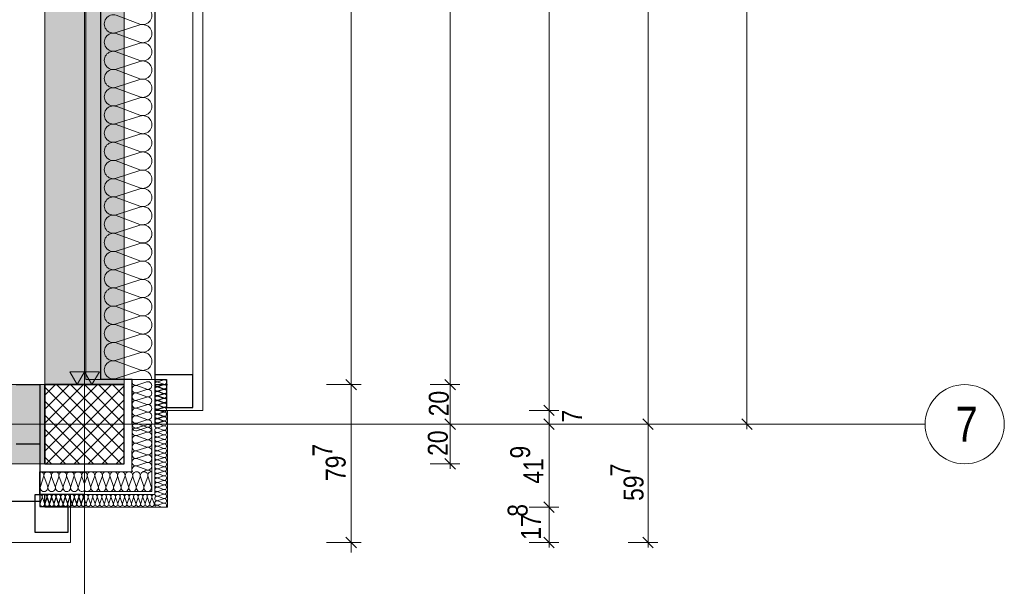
# Model space of a CAD drawing. Extents: x -620 to 3480, y 62 to 1107.
# Tile 35 of 244: x -6 to 93, y 195 to 252. Entities that reach past the tile are written whole.
import ezdxf
from ezdxf.lldxf.tags import DXFTag

# ---------------------------------------------------------------- set-up
doc = ezdxf.new("R2010")
doc.units = 0
doc.layers.get('0').update_dxf_attribs({"lineweight": 35})
for name, color, linetype, lineweight, true_color in [('30 -33 Aussenwände- 3 Aussenstützen', 7, 'Continuous', 50, 0x0000dd), ('30 -33 Aussenwände- 7 Fassade_ Elemente', 7, 'Continuous', 9, 0x00aacc), ('30 -35 Decken- 1 Konstruktion-Träger- Stahlbeton', 7, 'grob-A06G9GKW8I', 13, 0x33aa00), ('70 -72 Beschriftung- 1 Beschriftung allgemein', 7, 'Continuous', 9, 0xff6633), ('70 -72 Beschriftung- 2 Beschriftung Bauteile', 7, 'Continuous', 9, 0x9999ff), ('70 -76 Bemaßung- 2 Allgemein', 9, 'Continuous', 5, 0x808080)]:
    doc.layers.add(name, color=color, linetype=linetype, lineweight=lineweight, true_color=true_color)
doc.layers.add('70 -71 Achsen- 1 Gebäudeachsen', color=7, linetype='STRICHPUNKT2-A06G9GKV8I', lineweight=18)
doc.layers.add('iwb_Schraffur_Unterzug', color=7, linetype='Continuous', lineweight=5, true_color=0xffffcc, plot=False)
doc.styles.get("Standard").update_dxf_attribs({"font": 'ARIALN.TTF'})
tags = doc.linetypes.add('grob-A06G9GKW8I', pattern=[14, 3, -8, 3]).pattern_tags.tags
tags[8:9] = [DXFTag(74, 4), DXFTag(75, 0), DXFTag(340, '0'), DXFTag(46, 0.0), DXFTag(50, 0.0), DXFTag(44, 0.0), DXFTag(45, 0.0)]
tags[6:7] = [DXFTag(74, 4), DXFTag(75, 0), DXFTag(340, '0'), DXFTag(46, 0.0), DXFTag(50, 0.0), DXFTag(44, 0.0), DXFTag(45, 0.0)]
tags[4:5] = [DXFTag(74, 4), DXFTag(75, 0), DXFTag(340, '0'), DXFTag(46, 0.0), DXFTag(50, 0.0), DXFTag(44, 0.0), DXFTag(45, 0.0)]
tags = doc.linetypes.add('STRICHPUNKT2-A06G9GKV8I', pattern=[12.7, 6.35, -3.175, 0, -3.175]).pattern_tags.tags
tags[10:11] = [DXFTag(74, 4), DXFTag(75, 0), DXFTag(340, '0'), DXFTag(46, 0.0), DXFTag(50, 0.0), DXFTag(44, 0.0), DXFTag(45, 0.0)]
tags[8:9] = [DXFTag(74, 4), DXFTag(75, 0), DXFTag(340, '0'), DXFTag(46, 0.0), DXFTag(50, 0.0), DXFTag(44, 0.0), DXFTag(45, 0.0)]
tags[6:7] = [DXFTag(74, 4), DXFTag(75, 0), DXFTag(340, '0'), DXFTag(46, 0.0), DXFTag(50, 0.0), DXFTag(44, 0.0), DXFTag(45, 0.0)]
tags[4:5] = [DXFTag(74, 4), DXFTag(75, 0), DXFTag(340, '0'), DXFTag(46, 0.0), DXFTag(50, 0.0), DXFTag(44, 0.0), DXFTag(45, 0.0)]

# ---------------------------------------------------------------- blocks, each defined once
blk = doc.blocks.new('Referenz-A06G9GKX8I')
at = {"layer": '30 -33 Aussenwände- 3 Aussenstützen', "color": 0, "lineweight": 9}
for p, q in [((-3.513, 213.903), (-2.459, 214.957)), ((-3.513, 212.489), (-1.045, 214.957)), ((-3.513, 211.075), (0.369, 214.957)), ((-3.513, 209.66), (1.783, 214.957)), ((-3.513, 208.246), (3.198, 214.957)), ((-2.355, 214.957), (4.487, 208.116)), ((-0.94, 214.957), (4.487, 209.53)), ((0.474, 214.957), (4.487, 210.944)), ((1.888, 214.957), (4.487, 212.358)), ((3.302, 214.957), (4.487, 213.773)), ((-3.513, 214.701), (4.231, 206.957)), ((-3.388, 206.957), (4.487, 214.832)), ((-3.513, 213.287), (2.817, 206.957)), ((-1.974, 206.957), (4.487, 213.418)), ((-0.56, 206.957), (4.487, 212.004)), ((0.487, 211.957), (0.487, 209.957)), ((-3.513, 211.873), (1.403, 206.957)), ((-0.513, 210.957), (1.487, 210.957)), ((-3.513, 210.459), (-0.011, 206.957)), ((0.854, 206.957), (4.487, 210.589)), ((-3.513, 209.045), (-1.426, 206.957)), ((2.269, 206.957), (4.487, 209.175)), ((-3.513, 207.63), (-2.84, 206.957)), ((3.683, 206.957), (4.487, 207.761))]:
    blk.add_line(p, q, dxfattribs=at)
at = {"layer": '30 -33 Aussenwände- 3 Aussenstützen', "color": 0, "linetype": 'Continuous', "lineweight": -2, "ltscale": 0.25}
for p, q in [((4.487, 214.957), (-3.513, 214.957)), ((-3.513, 214.957), (-3.513, 206.957)), ((4.487, 206.957), (4.487, 214.957)), ((-3.513, 206.957), (4.487, 206.957))]:
    blk.add_line(p, q, dxfattribs=at)
at = {"layer": '30 -33 Aussenwände- 7 Fassade_ Elemente', "color": 0, "linetype": 'Continuous', "lineweight": -2, "ltscale": 0.25}
for p, q in [((7.587, 375.957), (7.587, 210.957)), ((2.127, 215.457), (2.127, 371.457)), ((11.427, 215.957), (7.587, 215.957)), ((7.587, 215.957), (7.587, 215.457)), ((11.427, 212.657), (11.427, 215.957)), ((-6.413, 214.957), (-4.013, 214.957)), ((-4.013, 214.957), (-4.013, 208.957)), ((5.287, 215.457), (2.127, 215.457)), ((5.287, 210.957), (5.287, 215.457)), ((7.583, 214.954), (8.863, 214.954)), ((7.587, 215.457), (8.787, 215.457)), ((8.787, 215.457), (8.787, 212.657)), ((8.787, 212.657), (11.427, 212.657)), ((-4.013, 208.957), (-6.413, 208.957)), ((-4.013, 208.957), (-4.013, 203.157)), ((-4.013, 203.857), (-4.013, 206.157)), ((-4.013, 206.157), (0.487, 206.157)), ((-4.013, 203.157), (-7.313, 203.157)), ((-4.513, 203.857), (-4.013, 203.857)), ((-4.513, 200.017), (-4.513, 203.857)), ((0.487, 203.857), (-4.013, 203.857)), ((-4.013, 203.857), (-4.013, 202.657)), ((-3.513, 202.577), (-3.513, 203.857)), ((-4.013, 202.657), (-1.213, 202.657)), ((-1.213, 202.657), (-1.213, 200.017)), ((-1.213, 200.017), (-4.513, 200.017))]:
    blk.add_line(p, q, dxfattribs=at)
at = {"layer": '30 -33 Aussenwände- 7 Fassade_ Elemente', "color": 0, "linetype": 'Continuous', "ltscale": 0.13}
for p, q in [((12.427, 212.357), (12.427, 374.657)), ((0.627, 371.457), (0.627, 215.457)), ((7.587, 215.957), (7.587, 370.957)), ((11.427, 370.957), (11.427, 215.957)), ((3.687, 252.253), (6.087, 251.366)), ((6.087, 251.276), (3.687, 250.505)), ((3.687, 250.415), (6.087, 249.528)), ((6.087, 249.438), (3.687, 248.666)), ((3.687, 248.576), (6.087, 247.689)), ((6.087, 247.599), (3.687, 246.828)), ((3.687, 246.738), (6.087, 245.851)), ((6.087, 245.761), (3.687, 244.989)), ((3.687, 244.899), (6.087, 244.012)), ((6.087, 243.922), (3.687, 243.151)), ((3.687, 243.061), (6.087, 242.174)), ((6.087, 242.084), (3.687, 241.312)), ((3.687, 241.222), (6.087, 240.335)), ((6.087, 240.245), (3.687, 239.474)), ((3.687, 239.384), (6.087, 238.496)), ((6.087, 238.406), (3.687, 237.635)), ((3.687, 237.545), (6.087, 236.658)), ((6.087, 236.568), (3.687, 235.797)), ((3.687, 235.707), (6.087, 234.819)), ((6.087, 234.729), (3.687, 233.958)), ((3.687, 233.868), (6.087, 232.981)), ((6.087, 232.891), (3.687, 232.12)), ((3.687, 232.03), (6.087, 231.142)), ((6.087, 231.052), (3.687, 230.281)), ((3.687, 230.191), (6.087, 229.304)), ((6.087, 229.214), (3.687, 228.443)), ((3.687, 228.353), (6.087, 227.465)), ((6.087, 227.375), (3.687, 226.604)), ((3.687, 226.514), (6.087, 225.627)), ((6.087, 225.537), (3.687, 224.765)), ((3.687, 224.675), (6.087, 223.788)), ((6.087, 223.698), (3.687, 222.927)), ((3.687, 222.837), (6.087, 221.95)), ((6.087, 221.86), (3.687, 221.088)), ((3.687, 220.998), (6.087, 220.111)), ((6.087, 220.021), (3.687, 219.25)), ((3.687, 219.16), (6.087, 218.273)), ((6.087, 218.183), (3.687, 217.411)), ((3.687, 217.321), (6.087, 216.434)), ((6.087, 216.344), (3.687, 215.573)), ((11.427, 215.957), (7.587, 215.957)), ((-160.013, 214.957), (-4.013, 214.957)), ((-4.013, 214.957), (-4.013, 203.857)), ((0.627, 215.457), (7.587, 215.457)), ((6.787, 215.223), (5.787, 214.902)), ((7.587, 215.457), (7.587, 212.357)), ((7.883, 214.732), (8.483, 214.925)), ((7.887, 215.235), (8.487, 215.428)), ((8.487, 214.991), (7.887, 215.213)), ((7.887, 214.776), (8.487, 214.968)), ((5.787, 214.864), (6.787, 214.494)), ((6.787, 214.457), (5.787, 214.136)), ((5.787, 214.098), (6.787, 213.728)), ((8.483, 214.488), (7.883, 214.71)), ((7.883, 214.272), (8.483, 214.465)), ((8.483, 214.028), (7.883, 214.25)), ((7.883, 213.813), (8.483, 214.006)), ((7.886, 214.316), (8.486, 214.508)), ((8.486, 214.071), (7.886, 214.294)), ((7.886, 213.856), (8.486, 214.049)), ((8.486, 214.531), (7.887, 214.753)), ((6.787, 213.691), (5.787, 213.37)), ((5.787, 213.332), (6.787, 212.962)), ((6.787, 212.925), (5.787, 212.603)), ((8.483, 213.568), (7.883, 213.79)), ((7.883, 213.353), (8.483, 213.546)), ((8.483, 213.109), (7.883, 213.331)), ((7.883, 212.894), (8.483, 213.086)), ((8.485, 213.152), (7.885, 213.374)), ((7.885, 212.937), (8.485, 213.129)), ((8.485, 212.692), (7.885, 212.915)), ((8.486, 213.612), (7.886, 213.834)), ((7.886, 213.397), (8.486, 213.589)), ((0.487, 209.957), (0.487, 211.957)), ((5.787, 212.566), (6.787, 212.196)), ((6.787, 212.159), (5.787, 211.837)), ((7.587, 212.357), (12.427, 212.357)), ((8.483, 212.649), (7.883, 212.871)), ((7.883, 212.434), (8.483, 212.627)), ((8.483, 212.19), (7.883, 212.411)), ((7.883, 211.974), (8.483, 212.167)), ((8.483, 211.73), (7.883, 211.952)), ((7.884, 212.018), (8.485, 212.21)), ((8.484, 211.773), (7.884, 211.995)), ((7.885, 212.477), (8.485, 212.67)), ((8.485, 212.233), (7.885, 212.455)), ((8.867, 212.357), (8.867, 202.577)), ((1.487, 210.957), (-0.513, 210.957)), ((5.787, 211.8), (6.787, 211.43)), ((6.787, 211.393), (5.787, 211.071)), ((5.787, 211.034), (6.787, 210.664)), ((7.883, 211.515), (8.483, 211.707)), ((8.483, 211.27), (7.883, 211.492)), ((7.883, 211.055), (8.483, 211.248)), ((8.483, 210.811), (7.883, 211.032)), ((7.884, 211.558), (8.484, 211.751)), ((8.484, 211.313), (7.884, 211.536)), ((7.884, 211.099), (8.484, 211.291)), ((7.884, 211.076), (8.206, 210.957)), ((5.287, 210.457), (5.283, 206.157)), ((5.786, 209.822), (6.787, 210.142)), ((5.787, 210.588), (6.787, 210.908)), ((6.787, 210.627), (5.787, 210.305)), ((6.787, 210.18), (5.787, 210.55)), ((7.287, 210.456), (7.282, 204.157)), ((7.587, 210.455), (7.582, 203.857)), ((7.883, 210.595), (8.483, 210.788)), ((8.483, 210.351), (7.883, 210.573)), ((7.883, 210.136), (8.483, 210.329)), ((8.483, 209.891), (7.883, 210.113)), ((6.786, 209.414), (5.786, 209.784)), ((5.786, 209.056), (6.786, 209.376)), ((6.785, 208.648), (5.786, 209.018)), ((7.883, 209.676), (8.483, 209.869)), ((8.483, 209.432), (7.883, 209.654)), ((7.883, 209.216), (8.483, 209.409)), ((8.483, 208.972), (7.883, 209.194)), ((7.883, 208.757), (8.483, 208.95)), ((5.785, 208.29), (6.785, 208.61)), ((6.785, 207.882), (5.785, 208.252)), ((8.483, 208.513), (7.883, 208.734)), ((7.883, 208.297), (8.483, 208.49)), ((8.483, 208.053), (7.883, 208.275)), ((7.883, 207.838), (8.483, 208.03)), ((5.784, 206.758), (6.784, 207.078)), ((5.785, 207.524), (6.785, 207.844)), ((6.784, 207.116), (5.785, 207.486)), ((8.483, 207.593), (7.883, 207.815)), ((7.883, 207.378), (8.483, 207.571)), ((8.483, 207.134), (7.883, 207.355)), ((7.883, 206.918), (8.483, 207.111)), ((5.283, 206.157), (0.487, 206.157)), ((6.784, 206.35), (5.784, 206.72)), ((6.297, 206.156), (6.784, 206.312)), ((8.483, 206.674), (7.883, 206.896)), ((7.883, 206.459), (8.483, 206.652)), ((8.483, 206.214), (7.883, 206.436)), ((7.883, 205.999), (8.483, 206.192)), ((8.483, 205.755), (7.883, 205.977)), ((-3.644, 205.657), (-3.965, 204.657)), ((-3.236, 204.657), (-3.606, 205.657)), ((-2.878, 205.657), (-3.199, 204.657)), ((-2.47, 204.657), (-2.84, 205.657)), ((-2.112, 205.657), (-2.433, 204.657)), ((-1.704, 204.657), (-2.074, 205.657)), ((-1.345, 205.657), (-1.667, 204.657)), ((-0.938, 204.657), (-1.308, 205.657)), ((-0.579, 205.657), (-0.901, 204.657)), ((-0.172, 204.657), (-0.542, 205.657)), ((0.187, 205.657), (-0.135, 204.657)), ((0.224, 205.657), (0.487, 204.947)), ((0.744, 205.657), (0.487, 204.961)), ((0.781, 205.657), (1.103, 204.657)), ((1.14, 204.657), (1.51, 205.657)), ((1.548, 205.657), (1.869, 204.657)), ((1.906, 204.657), (2.276, 205.657)), ((2.314, 205.657), (2.635, 204.657)), ((2.672, 204.657), (3.042, 205.657)), ((3.08, 205.657), (3.401, 204.657)), ((3.439, 204.657), (3.808, 205.657)), ((3.846, 205.657), (4.167, 204.657)), ((4.205, 204.657), (4.574, 205.657)), ((4.612, 205.657), (4.933, 204.657)), ((4.971, 204.657), (5.34, 205.657)), ((5.378, 205.657), (5.699, 204.657)), ((5.737, 204.657), (6.106, 205.657)), ((6.144, 205.657), (6.465, 204.657)), ((6.503, 204.657), (6.872, 205.657)), ((6.91, 205.657), (7.231, 204.657)), ((7.883, 205.539), (8.483, 205.732)), ((8.483, 205.295), (7.883, 205.517)), ((7.883, 205.08), (8.483, 205.273)), ((8.483, 204.835), (7.883, 205.057)), ((7.282, 204.157), (0.487, 204.157)), ((7.883, 204.62), (8.483, 204.813)), ((8.483, 204.376), (7.883, 204.598)), ((7.883, 204.161), (8.483, 204.353)), ((8.483, 203.916), (7.883, 204.138)), ((-4.013, 203.857), (-0.913, 203.857)), ((-3.791, 203.557), (-3.984, 202.957)), ((-3.547, 202.957), (-3.769, 203.557)), ((-3.332, 203.557), (-3.524, 202.957)), ((-3.513, 202.577), (-3.513, 203.857)), ((-3.291, 203.557), (-3.484, 202.957)), ((-3.087, 202.958), (-3.309, 203.557)), ((-3.047, 202.957), (-3.269, 203.557)), ((-2.872, 203.558), (-3.064, 202.958)), ((-2.832, 203.557), (-3.025, 202.957)), ((-2.627, 202.958), (-2.85, 203.558)), ((-2.588, 202.957), (-2.809, 203.557)), ((-2.412, 203.558), (-2.605, 202.958)), ((-2.372, 203.557), (-2.565, 202.957)), ((-2.168, 202.958), (-2.39, 203.558)), ((-2.128, 202.957), (-2.35, 203.557)), ((-1.953, 203.558), (-2.145, 202.958)), ((-1.913, 203.557), (-2.105, 202.957)), ((-1.708, 202.959), (-1.93, 203.558)), ((-1.668, 202.957), (-1.89, 203.557)), ((-1.493, 203.559), (-1.686, 202.959)), ((-1.453, 203.557), (-1.646, 202.957)), ((-1.248, 202.959), (-1.471, 203.559)), ((-1.209, 202.957), (-1.43, 203.557)), ((-1.034, 203.559), (-1.226, 202.959)), ((-0.993, 203.557), (-1.186, 202.957)), ((-0.789, 202.959), (-1.011, 203.559)), ((-0.749, 202.957), (-0.971, 203.557)), ((-0.913, 203.857), (-0.913, 199.017)), ((-0.574, 203.559), (-0.766, 202.959)), ((-0.534, 203.557), (-0.726, 202.957)), ((-0.329, 202.96), (-0.551, 203.559)), ((-0.289, 202.957), (-0.511, 203.557)), ((-0.114, 203.56), (-0.307, 202.96)), ((-0.074, 203.557), (-0.267, 202.957)), ((0.13, 202.96), (-0.092, 203.56)), ((0.17, 202.957), (-0.052, 203.557)), ((0.345, 203.56), (0.153, 202.96)), ((0.386, 203.557), (0.193, 202.957)), ((0.368, 203.56), (0.487, 203.238)), ((0.63, 202.957), (0.408, 203.557)), ((7.582, 203.857), (0.487, 203.857)), ((0.845, 203.557), (0.652, 202.957)), ((1.09, 202.957), (0.868, 203.557)), ((1.305, 203.557), (1.112, 202.957)), ((1.549, 202.957), (1.327, 203.557)), ((1.765, 203.557), (1.572, 202.957)), ((2.009, 202.957), (1.787, 203.557)), ((2.224, 203.557), (2.031, 202.957)), ((2.468, 202.957), (2.247, 203.557)), ((2.684, 203.557), (2.491, 202.957)), ((2.928, 202.957), (2.706, 203.557)), ((3.143, 203.557), (2.951, 202.957)), ((3.388, 202.957), (3.166, 203.557)), ((3.603, 203.557), (3.41, 202.957)), ((3.847, 202.957), (3.626, 203.557)), ((4.063, 203.557), (3.87, 202.957)), ((4.307, 202.957), (4.085, 203.557)), ((4.522, 203.557), (4.329, 202.957)), ((4.767, 202.957), (4.545, 203.557)), ((4.982, 203.557), (4.789, 202.957)), ((5.226, 202.957), (5.004, 203.557)), ((5.442, 203.557), (5.249, 202.957)), ((5.686, 202.957), (5.464, 203.557)), ((5.901, 203.557), (5.708, 202.957)), ((6.145, 202.957), (5.924, 203.557)), ((6.361, 203.557), (6.168, 202.957)), ((6.605, 202.957), (6.383, 203.557)), ((6.82, 203.557), (6.628, 202.957)), ((7.065, 202.957), (6.843, 203.557)), ((7.28, 203.557), (7.087, 202.957)), ((7.524, 202.957), (7.303, 203.557)), ((7.587, 203.081), (7.547, 202.957)), ((7.883, 203.701), (8.483, 203.894)), ((8.483, 203.457), (7.883, 203.678)), ((7.883, 203.241), (8.483, 203.434)), ((8.483, 202.997), (7.883, 203.219)), ((7.883, 202.782), (8.483, 202.974)), ((8.867, 202.577), (-3.513, 202.577)), ((7.883, 202.759), (8.159, 202.657)), ((-0.913, 199.017), (-163.113, 199.017))]:
    blk.add_line(p, q, dxfattribs=at)
for centre, major_axis, end_param in [((6.368, 252.24), (-0.282, -0.874), 3.764652), ((3.405, 251.379), (0.282, 0.874), 3.765224), ((6.368, 250.402), (-0.282, -0.874), 3.764652), ((3.405, 249.541), (0.282, 0.874), 3.765224), ((6.368, 248.563), (-0.282, -0.874), 3.764652), ((3.405, 247.702), (0.282, 0.874), 3.765224), ((3.405, 245.864), (0.282, 0.874), 3.765224), ((6.368, 246.725), (-0.282, -0.874), 3.764652), ((6.368, 244.886), (-0.282, -0.874), 3.764652), ((3.405, 244.025), (0.282, 0.874), 3.765224), ((6.368, 243.048), (-0.282, -0.874), 3.764652), ((3.405, 242.186), (0.282, 0.874), 3.765224), ((6.368, 241.209), (-0.282, -0.874), 3.764652), ((3.405, 240.348), (0.282, 0.874), 3.765224), ((6.368, 239.371), (-0.282, -0.874), 3.764652), ((3.405, 238.509), (0.282, 0.874), 3.765224), ((6.368, 237.532), (-0.282, -0.874), 3.764652), ((3.405, 236.671), (0.282, 0.874), 3.765224), ((3.405, 234.832), (0.282, 0.874), 3.765224), ((6.368, 235.694), (-0.282, -0.874), 3.764652), ((6.368, 233.855), (-0.282, -0.874), 3.764652), ((3.405, 232.994), (0.282, 0.874), 3.765224), ((6.368, 232.017), (-0.282, -0.874), 3.764652), ((3.405, 231.155), (0.282, 0.874), 3.765224), ((6.368, 230.178), (-0.282, -0.874), 3.764652), ((3.405, 229.317), (0.282, 0.874), 3.765224), ((6.368, 228.34), (-0.282, -0.874), 3.764652), ((3.405, 227.478), (0.282, 0.874), 3.765224), ((6.368, 226.501), (-0.282, -0.874), 3.764652), ((3.405, 225.64), (0.282, 0.874), 3.765224), ((6.368, 224.663), (-0.282, -0.874), 3.764652), ((3.405, 223.801), (0.282, 0.874), 3.765224), ((3.405, 221.963), (0.282, 0.874), 3.765224), ((6.368, 222.824), (-0.282, -0.874), 3.764652), ((6.368, 220.985), (-0.282, -0.874), 3.764652), ((3.405, 220.124), (0.282, 0.874), 3.765224), ((6.368, 219.147), (-0.282, -0.874), 3.764652), ((3.405, 218.286), (0.282, 0.874), 3.765224), ((6.368, 217.308), (-0.282, -0.874), 3.764652), ((3.405, 216.447), (0.282, 0.874), 3.765224), ((6.368, 215.47), (0.918, -0.013), 1.896254), ((5.669, 214.5), (0.117, 0.364), 3.765224), ((5.669, 215.266), (-0.383, -0.009), 1.859564), ((5.669, 214.5), (0.117, 0.364), 1.255075), ((6.904, 214.859), (0.31, 0.225), 1.254884), ((6.904, 215.625), (-0.106, -0.368), 0.561694), ((6.904, 214.859), (0.31, -0.225), 1.254884), ((7.816, 214.994), (0.071, 0.219), 3.764652), ((7.813, 214.951), (-0.23, 0.003), 1.896254), ((7.817, 215.454), (-0.23, 0.003), 1.896254), ((8.554, 214.706), (-0.07, -0.219), 3.765224), ((8.557, 214.749), (-0.071, -0.219), 3.765224), ((8.557, 215.209), (-0.071, -0.219), 3.765224), ((5.669, 214.5), (-0.31, 0.225), 1.255075), ((5.669, 213.734), (0.117, 0.364), 3.765224), ((5.669, 213.734), (-0.31, 0.225), 1.255075), ((5.669, 214.5), (-0.31, -0.225), 1.255075), ((5.669, 213.734), (0.117, 0.364), 1.255075), ((6.904, 214.859), (-0.117, -0.364), 1.254884), ((6.904, 214.093), (-0.117, -0.364), 3.764652), ((6.904, 214.093), (0.31, 0.225), 1.254884), ((6.904, 214.093), (0.31, -0.225), 1.254884), ((7.813, 214.491), (0.07, 0.219), 3.764652), ((7.813, 214.031), (0.07, 0.219), 3.764652), ((7.816, 214.075), (0.071, 0.219), 3.764652), ((7.816, 214.535), (0.071, 0.219), 3.764652), ((8.554, 214.247), (-0.07, -0.219), 3.765224), ((8.554, 213.787), (-0.07, -0.219), 3.765224), ((8.557, 214.29), (-0.071, -0.219), 3.765224), ((8.556, 213.83), (-0.071, -0.219), 3.765224), ((5.669, 212.968), (0.117, 0.364), 3.765224), ((5.669, 213.734), (-0.31, -0.225), 1.255075), ((6.904, 214.093), (-0.117, -0.364), 1.254884), ((6.904, 213.327), (0.31, 0.225), 1.254884), ((6.904, 213.327), (-0.117, -0.364), 3.764652), ((6.904, 213.327), (-0.117, -0.364), 1.254884), ((6.904, 212.561), (-0.117, -0.364), 3.764652), ((6.904, 213.327), (0.31, -0.225), 1.254884), ((7.813, 213.572), (0.07, 0.219), 3.764652), ((7.813, 213.112), (0.07, 0.219), 3.764652), ((7.815, 212.696), (0.071, 0.219), 3.764652), ((7.815, 213.615), (0.071, 0.219), 3.764652), ((7.815, 213.156), (0.071, 0.219), 3.764652), ((8.554, 213.327), (-0.07, -0.219), 3.765224), ((8.554, 212.868), (-0.07, -0.219), 3.765224), ((8.556, 213.37), (-0.071, -0.219), 3.765224), ((8.556, 212.911), (-0.071, -0.219), 3.765224), ((5.669, 212.202), (0.117, 0.364), 3.765224), ((6.904, 211.795), (-0.117, -0.364), 3.764652), ((7.813, 212.652), (0.07, 0.219), 3.764652), ((7.813, 212.193), (0.07, 0.219), 3.764652), ((7.813, 211.733), (0.07, 0.219), 3.764652), ((7.814, 212.236), (0.071, 0.219), 3.764652), ((7.814, 212.236), (-0.186, 0.135), 1.254884), ((7.814, 211.777), (0.071, 0.219), 3.764652), ((7.814, 212.236), (0.071, 0.219), 1.254884), ((7.814, 212.236), (-0.186, -0.135), 1.254884), ((7.814, 211.777), (0.071, 0.219), 1.254884), ((8.554, 212.408), (-0.07, -0.219), 3.765224), ((8.554, 211.949), (-0.07, -0.219), 3.765224), ((8.555, 211.992), (-0.071, -0.219), 3.765224), ((8.555, 212.451), (-0.071, -0.219), 3.765224), ((8.555, 211.992), (0.186, 0.135), 1.255075), ((8.555, 211.992), (0.186, -0.135), 1.255075), ((5.669, 211.436), (0.117, 0.364), 3.765224), ((5.669, 210.67), (0.117, 0.364), 3.765224), ((5.67, 210.952), (-0.383, 0.006), 1.896254), ((6.904, 211.028), (-0.117, -0.364), 3.764652), ((6.904, 210.544), (-0.118, -0.364), 3.765224), ((7.813, 211.274), (0.07, 0.219), 3.764652), ((7.814, 211.317), (-0.186, 0.135), 1.254884), ((7.813, 210.814), (0.07, 0.219), 3.764652), ((7.814, 211.777), (-0.186, 0.135), 1.254884), ((7.813, 210.858), (0.071, 0.219), 1.434048), ((7.814, 211.777), (-0.186, -0.135), 1.254884), ((7.814, 211.317), (0.071, 0.219), 1.254884), ((7.814, 211.317), (-0.186, -0.135), 1.254884), ((8.554, 211.489), (-0.07, -0.219), 3.765224), ((8.554, 211.029), (-0.07, -0.219), 3.765224), ((8.555, 211.992), (-0.071, -0.219), 1.255075), ((8.555, 211.532), (0.186, 0.135), 1.255075), ((8.555, 211.532), (-0.071, -0.219), 3.765224), ((8.555, 211.532), (-0.071, -0.219), 1.255075), ((8.554, 211.072), (0.198, -0.116), 2.411197), ((8.555, 211.532), (0.186, -0.135), 1.255075), ((5.669, 210.186), (0.118, 0.364), 3.764652), ((6.904, 209.778), (-0.118, -0.364), 3.765224), ((6.904, 210.262), (0.383, -0.005), 1.896254), ((7.813, 210.354), (0.07, 0.219), 3.764652), ((7.813, 209.895), (0.07, 0.219), 3.764652), ((8.554, 210.57), (-0.07, -0.219), 3.765224), ((8.554, 210.11), (-0.07, -0.219), 3.765224), ((5.668, 208.654), (0.118, 0.364), 3.764652), ((5.669, 209.42), (0.118, 0.364), 3.764652), ((5.668, 208.654), (0.118, 0.364), 1.254884), ((6.903, 209.012), (-0.118, -0.364), 3.765224), ((7.813, 209.435), (0.07, 0.219), 3.764652), ((7.813, 208.975), (0.07, 0.219), 3.764652), ((8.554, 209.65), (-0.07, -0.219), 3.765224), ((8.554, 209.191), (-0.07, -0.219), 3.765224), ((8.554, 208.731), (-0.07, -0.219), 3.765224), ((5.668, 207.888), (0.118, 0.364), 3.764652), ((5.668, 207.888), (-0.31, 0.225), 1.254884), ((5.668, 208.654), (-0.31, 0.225), 1.254884), ((5.668, 208.654), (-0.31, -0.224), 1.254884), ((5.668, 207.888), (0.118, 0.364), 1.254884), ((6.903, 208.246), (-0.118, -0.364), 3.765224), ((6.903, 208.246), (0.31, 0.224), 1.255075), ((6.903, 208.246), (-0.118, -0.364), 1.255075), ((6.903, 208.246), (0.31, -0.225), 1.255075), ((7.813, 208.516), (0.07, 0.219), 3.764652), ((7.813, 208.056), (0.07, 0.219), 3.764652), ((8.554, 208.271), (-0.07, -0.219), 3.765224), ((8.554, 207.812), (-0.07, -0.219), 3.765224), ((5.667, 207.122), (-0.31, 0.225), 1.254884), ((5.667, 207.122), (0.118, 0.364), 1.254884), ((5.668, 207.888), (-0.31, -0.224), 1.254884), ((6.902, 207.48), (-0.118, -0.364), 3.765224), ((6.902, 207.48), (-0.118, -0.364), 1.255075), ((6.901, 206.714), (0.31, 0.224), 1.255075), ((6.902, 207.48), (0.31, 0.224), 1.255075), ((6.902, 207.48), (0.31, -0.225), 1.255075), ((7.813, 207.597), (0.07, 0.219), 3.764652), ((7.813, 207.137), (0.07, 0.219), 3.764652), ((8.554, 207.352), (-0.07, -0.219), 3.765224), ((8.554, 206.893), (-0.07, -0.219), 3.765224), ((-4.008, 205.774), (0.364, -0.117), 1.896254), ((-3.242, 205.774), (0.364, -0.117), 3.764652), ((-2.476, 205.774), (0.364, -0.117), 3.764652), ((-1.71, 205.774), (0.364, -0.117), 3.764652), ((-1.71, 205.774), (-0.225, 0.31), 1.254884), ((-1.71, 205.774), (0.225, 0.31), 1.254884), ((-1.71, 205.774), (0.364, -0.117), 1.254884), ((-0.944, 205.774), (0.364, -0.117), 3.764652), ((-0.944, 205.774), (-0.225, 0.31), 1.254884), ((-0.944, 205.774), (0.225, 0.31), 1.254884), ((-0.944, 205.774), (0.364, -0.117), 1.254884), ((-0.178, 205.774), (-0.225, 0.31), 1.254884), ((-0.178, 205.774), (0.225, 0.31), 1.254884), ((-0.178, 205.774), (0.364, -0.117), 1.254884), ((0.588, 205.774), (-0.102, 0.369), 1.613483), ((0.38, 205.774), (0.364, -0.117), 1.598679), ((1.146, 205.774), (-0.225, 0.31), 1.254884), ((1.146, 205.774), (0.225, 0.31), 1.254884), ((1.146, 205.774), (0.364, -0.117), 1.254884), ((1.912, 205.774), (0.364, -0.117), 3.764652), ((1.912, 205.774), (-0.225, 0.31), 1.254884), ((1.912, 205.774), (0.225, 0.31), 1.254884), ((1.912, 205.774), (0.364, -0.117), 1.254884), ((2.678, 205.774), (0.364, -0.117), 3.764652), ((2.678, 205.774), (-0.225, 0.31), 1.254884), ((2.678, 205.774), (0.225, 0.31), 1.254884), ((2.678, 205.774), (0.364, -0.117), 1.254884), ((3.444, 205.774), (0.364, -0.117), 3.764652), ((4.21, 205.774), (0.364, -0.117), 3.764652), ((4.976, 205.774), (0.364, -0.117), 3.764652), ((5.666, 206.356), (0.118, 0.364), 2.429518), ((5.742, 205.774), (0.364, -0.117), 3.764652), ((5.667, 207.122), (-0.31, -0.224), 1.254884), ((6.508, 205.774), (0.364, -0.117), 3.764652), ((6.901, 206.714), (-0.118, -0.364), 1.255075), ((6.901, 205.948), (0.321, 0.208), 1.307885), ((7.274, 205.774), (0.005, 0.383), 1.896254), ((6.901, 206.714), (0.31, -0.225), 1.255075), ((7.813, 206.677), (0.07, 0.219), 3.764652), ((7.813, 206.218), (0.07, 0.219), 3.764652), ((7.813, 205.758), (0.07, 0.219), 3.764652), ((8.554, 206.433), (-0.07, -0.219), 3.765224), ((8.554, 205.973), (-0.07, -0.219), 3.765224), ((7.813, 205.298), (0.07, 0.219), 3.764652), ((7.813, 204.839), (0.07, 0.219), 3.764652), ((8.554, 205.514), (-0.07, -0.219), 3.765224), ((8.554, 205.054), (-0.07, -0.219), 3.765224), ((-3.601, 204.54), (-0.364, 0.117), 3.765224), ((-2.835, 204.54), (-0.364, 0.117), 3.765224), ((-2.069, 204.54), (-0.364, 0.117), 3.765224), ((-1.303, 204.54), (-0.364, 0.117), 1.255075), ((-1.303, 204.54), (-0.364, 0.117), 3.765224), ((-1.303, 204.54), (-0.225, -0.31), 1.255075), ((-1.303, 204.54), (0.225, -0.31), 1.255075), ((-0.537, 204.54), (-0.364, 0.117), 1.255075), ((-0.537, 204.54), (-0.364, 0.117), 3.765224), ((-0.537, 204.54), (-0.225, -0.31), 1.255075), ((-0.537, 204.54), (0.225, -0.31), 1.255075), ((0.23, 204.54), (-0.364, 0.117), 2.619647), ((0.739, 204.54), (-0.252, -0.288), 2.600578), ((1.505, 204.54), (-0.364, 0.117), 3.765224), ((1.505, 204.54), (-0.364, 0.117), 1.255075), ((1.505, 204.54), (-0.225, -0.31), 1.255075), ((1.505, 204.54), (0.225, -0.31), 1.255075), ((2.271, 204.54), (-0.364, 0.117), 3.765224), ((2.271, 204.54), (-0.364, 0.117), 1.255075), ((2.271, 204.54), (-0.225, -0.31), 1.255075), ((2.271, 204.54), (0.225, -0.31), 1.255075), ((3.037, 204.54), (-0.364, 0.117), 3.765224), ((3.803, 204.54), (-0.364, 0.117), 3.765224), ((4.569, 204.54), (-0.364, 0.117), 3.765224), ((5.335, 204.54), (-0.364, 0.117), 3.765224), ((6.101, 204.54), (-0.364, 0.117), 3.765224), ((6.867, 204.54), (-0.364, 0.117), 3.765224), ((7.813, 204.379), (0.07, 0.219), 3.764652), ((7.813, 203.919), (0.07, 0.219), 3.764652), ((7.813, 203.919), (-0.186, 0.135), 1.254884), ((7.813, 203.919), (0.07, 0.219), 1.254884), ((8.554, 204.594), (-0.07, -0.219), 3.765224), ((8.554, 204.135), (-0.07, -0.219), 3.765224), ((-4.01, 203.627), (0.219, -0.07), 1.896254), ((-3.55, 203.628), (0.219, -0.07), 3.764652), ((-3.51, 203.628), (0.219, -0.07), 1.896254), ((-3.091, 203.628), (0.219, -0.07), 3.764652), ((-3.05, 203.628), (0.219, -0.07), 3.764652), ((-2.631, 203.628), (0.219, -0.07), 3.764652), ((-2.591, 203.628), (0.219, -0.07), 3.764652), ((-2.171, 203.629), (0.219, -0.07), 3.764652), ((-2.131, 203.628), (0.219, -0.07), 3.764652), ((-1.712, 203.629), (0.219, -0.07), 3.764652), ((-1.671, 203.628), (0.219, -0.07), 3.764652), ((-1.252, 203.629), (0.219, -0.07), 3.764652), ((-1.212, 203.628), (0.219, -0.07), 3.764652), ((-0.793, 203.63), (0.219, -0.07), 3.764652), ((-0.793, 203.63), (-0.135, 0.186), 1.254884), ((-0.752, 203.628), (0.219, -0.07), 3.764652), ((-0.793, 203.63), (0.135, 0.186), 1.254884), ((-0.548, 202.889), (-0.219, 0.07), 3.765224), ((-0.793, 203.63), (0.219, -0.07), 1.254884), ((-0.333, 203.63), (0.219, -0.07), 3.764652), ((-0.333, 203.63), (-0.135, 0.186), 1.254884), ((-0.293, 203.628), (0.219, -0.07), 3.764652), ((-0.333, 203.63), (0.135, 0.186), 1.254884), ((-0.548, 202.889), (0.135, -0.186), 1.255075), ((-0.088, 202.889), (-0.219, 0.07), 1.255075), ((-0.088, 202.889), (-0.219, 0.07), 3.765224), ((-0.333, 203.63), (0.219, -0.07), 1.254884), ((0.127, 203.63), (-0.135, 0.186), 1.254884), ((0.167, 203.628), (0.219, -0.07), 3.764652), ((0.127, 203.63), (0.135, 0.186), 1.254884), ((-0.088, 202.889), (0.135, -0.186), 1.255075), ((0.372, 202.89), (-0.219, 0.07), 2.411197), ((0.127, 203.63), (0.219, -0.07), 1.254884), ((0.586, 203.631), (-0.1, 0.207), 1.434048), ((0.627, 203.628), (0.219, -0.07), 3.764652), ((1.086, 203.628), (0.219, -0.07), 3.764652), ((1.546, 203.628), (0.219, -0.07), 3.764652), ((2.006, 203.628), (0.219, -0.07), 3.764652), ((2.465, 203.628), (0.219, -0.07), 3.764652), ((2.925, 203.628), (0.219, -0.07), 3.764652), ((3.384, 203.628), (0.219, -0.07), 3.764652), ((3.844, 203.628), (0.219, -0.07), 3.764652), ((4.304, 203.628), (0.219, -0.07), 3.764652), ((4.763, 203.628), (0.219, -0.07), 3.764652), ((5.223, 203.628), (0.219, -0.07), 3.764652), ((5.683, 203.628), (0.219, -0.07), 3.764652), ((6.142, 203.628), (0.219, -0.07), 3.764652), ((6.142, 203.628), (-0.135, 0.186), 1.254884), ((6.142, 203.628), (0.135, 0.186), 1.254884), ((6.142, 203.628), (0.219, -0.07), 1.254884), ((6.602, 203.628), (0.219, -0.07), 3.764652), ((6.602, 203.628), (-0.135, 0.186), 1.254884), ((6.602, 203.628), (0.135, 0.186), 1.254884), ((6.602, 203.628), (0.219, -0.07), 1.254884), ((7.062, 203.628), (-0.135, 0.186), 1.254884), ((7.062, 203.628), (0.135, 0.186), 1.254884), ((7.062, 203.628), (0.219, -0.07), 1.254884), ((7.521, 203.628), (0.066, 0.22), 2.172087), ((7.813, 203.46), (0.07, 0.219), 3.764652), ((7.813, 203.46), (-0.186, 0.135), 1.254884), ((7.813, 203), (-0.186, 0.135), 1.254884), ((7.813, 203.919), (-0.186, -0.135), 1.254884), ((7.813, 203.46), (0.07, 0.219), 1.254884), ((7.813, 203.46), (-0.186, -0.135), 1.254884), ((7.813, 203), (0.07, 0.219), 1.254884), ((8.554, 203.675), (-0.07, -0.219), 3.765224), ((8.554, 203.675), (0.186, 0.135), 1.255075), ((8.554, 203.675), (-0.07, -0.219), 1.255075), ((8.554, 203.216), (-0.07, -0.219), 3.765224), ((8.554, 203.216), (0.186, 0.135), 1.255075), ((8.554, 203.216), (-0.07, -0.219), 1.255075), ((8.554, 202.756), (0.207, -0.099), 2.32715), ((8.554, 203.675), (0.186, -0.135), 1.255075), ((8.554, 203.216), (0.186, -0.135), 1.255075), ((-3.765, 202.887), (-0.219, 0.07), 3.765224), ((-3.305, 202.887), (-0.219, 0.07), 3.765224), ((-3.266, 202.887), (-0.219, 0.07), 3.765224), ((-2.846, 202.887), (-0.219, 0.07), 3.765224), ((-2.806, 202.887), (-0.219, 0.07), 3.765224), ((-2.386, 202.888), (-0.219, 0.07), 3.765224), ((-2.346, 202.887), (-0.219, 0.07), 3.765224), ((-1.927, 202.888), (-0.219, 0.07), 3.765224), ((-1.887, 202.887), (-0.219, 0.07), 3.765224), ((-1.467, 202.888), (-0.219, 0.07), 3.765224), ((-1.427, 202.887), (-0.219, 0.07), 3.765224), ((-1.007, 202.889), (-0.219, 0.07), 3.765224), ((-0.968, 202.887), (-0.219, 0.07), 3.765224), ((-0.548, 202.889), (-0.219, 0.07), 1.255075), ((-0.508, 202.887), (-0.219, 0.07), 3.765224), ((-0.548, 202.889), (-0.135, -0.186), 1.255075), ((-0.048, 202.887), (-0.219, 0.07), 3.765224), ((-0.088, 202.889), (-0.135, -0.186), 1.255075), ((0.411, 202.887), (-0.219, 0.07), 3.765224), ((0.871, 202.887), (-0.219, 0.07), 3.765224), ((1.331, 202.887), (-0.219, 0.07), 3.765224), ((1.79, 202.887), (-0.219, 0.07), 3.765224), ((2.25, 202.887), (-0.219, 0.07), 3.765224), ((2.71, 202.887), (-0.219, 0.07), 3.765224), ((3.169, 202.887), (-0.219, 0.07), 3.765224), ((3.629, 202.887), (-0.219, 0.07), 3.765224), ((4.088, 202.887), (-0.219, 0.07), 3.765224), ((4.548, 202.887), (-0.219, 0.07), 3.765224), ((5.008, 202.887), (-0.219, 0.07), 3.765224), ((5.467, 202.887), (-0.219, 0.07), 3.765224), ((5.927, 202.887), (-0.219, 0.07), 3.765224), ((6.387, 202.887), (-0.219, 0.07), 3.765224), ((6.387, 202.887), (-0.219, 0.07), 1.255075), ((6.387, 202.887), (-0.135, -0.186), 1.255075), ((6.387, 202.887), (0.135, -0.186), 1.255075), ((6.846, 202.887), (-0.219, 0.07), 3.765224), ((6.846, 202.887), (-0.219, 0.07), 1.255075), ((6.846, 202.887), (-0.135, -0.186), 1.255075), ((6.846, 202.887), (0.135, -0.186), 1.255075), ((7.306, 202.887), (-0.219, 0.07), 1.255075), ((7.306, 202.887), (-0.135, -0.186), 1.255075), ((7.306, 202.887), (0.135, -0.186), 1.255075), ((7.765, 202.887), (-0.219, 0.07), 0.990893), ((7.813, 202.541), (0.07, 0.219), 1.349822), ((7.813, 203), (-0.186, -0.135), 1.254884)]:
    blk.add_ellipse(centre, major_axis=major_axis, ratio=1, start_param=0, end_param=end_param, dxfattribs=at)
at = {"layer": '30 -35 Decken- 1 Konstruktion-Träger- Stahlbeton', "color": 0}
for p, q in [((-3.513, 596.957), (-3.513, 214.957)), ((4.487, 596.957), (4.487, 214.957)), ((-490.513, 214.957), (-3.513, 214.957)), ((-490.513, 206.957), (-3.513, 206.957))]:
    blk.add_line(p, q, dxfattribs=at)
at = {"layer": '30 -35 Decken- 1 Konstruktion-Träger- Stahlbeton', "color": 0, "linetype": 'Continuous', "lineweight": 35, "ltscale": 0.35}
for p, q in [((-3.513, 214.957), (-3.513, 206.957)), ((4.487, 214.957), (-3.513, 214.957))]:
    blk.add_line(p, q, dxfattribs=at)
at = {"layer": '70 -71 Achsen- 1 Gebäudeachsen', "color": 0, "linetype": 'STRICHPUNKT2-A06G9GKV8I', "ltscale": 0.18}
for p, q in [((0.487, 1075.897), (0.487, 76.457)), ((-562.014, 210.957), (85.427, 210.957))]:
    blk.add_line(p, q, dxfattribs=at)
at = {"layer": '70 -71 Achsen- 1 Gebäudeachsen', "color": 0, "linetype": 'Continuous', "ltscale": 0.18}
for p, q in [((88.646, 214.88), (89.035, 214.938)), ((89.035, 214.938), (89.427, 214.957)), ((89.427, 214.957), (89.819, 214.938)), ((89.819, 214.938), (90.207, 214.88)), ((86.598, 213.786), (86.889, 214.049)), ((86.889, 214.049), (87.205, 214.283)), ((87.205, 214.283), (87.541, 214.485)), ((87.541, 214.485), (87.896, 214.653)), ((87.896, 214.653), (88.266, 214.785)), ((88.266, 214.785), (88.646, 214.88)), ((90.207, 214.88), (90.588, 214.785)), ((90.588, 214.785), (90.958, 214.653)), ((90.958, 214.653), (91.312, 214.485)), ((91.312, 214.485), (91.649, 214.283)), ((91.649, 214.283), (91.964, 214.049)), ((91.964, 214.049), (92.255, 213.786)), ((85.899, 212.843), (86.101, 213.179)), ((86.101, 213.179), (86.335, 213.495)), ((86.335, 213.495), (86.598, 213.786)), ((92.255, 213.786), (92.519, 213.495)), ((92.519, 213.495), (92.753, 213.179)), ((92.753, 213.179), (92.954, 212.843)), ((85.504, 211.737), (85.599, 212.118)), ((85.599, 212.118), (85.731, 212.488)), ((85.731, 212.488), (85.899, 212.843)), ((92.954, 212.843), (93.122, 212.488)), ((93.122, 212.488), (93.255, 212.118)), ((93.255, 212.118), (93.35, 211.737)), ((85.427, 210.957), (85.446, 211.349)), ((85.446, 210.565), (85.427, 210.957)), ((85.446, 211.349), (85.504, 211.737)), ((93.35, 211.737), (93.408, 211.349)), ((93.408, 211.349), (93.427, 210.957)), ((93.427, 210.957), (93.408, 210.565)), ((85.504, 210.177), (85.446, 210.565)), ((85.599, 209.796), (85.504, 210.177)), ((93.35, 210.177), (93.255, 209.796)), ((93.408, 210.565), (93.35, 210.177)), ((85.731, 209.426), (85.599, 209.796)), ((85.899, 209.072), (85.731, 209.426)), ((86.101, 208.735), (85.899, 209.072)), ((92.954, 209.072), (92.753, 208.735)), ((93.122, 209.426), (92.954, 209.072)), ((93.255, 209.796), (93.122, 209.426)), ((86.335, 208.42), (86.101, 208.735)), ((86.598, 208.129), (86.335, 208.42)), ((86.889, 207.865), (86.598, 208.129)), ((92.255, 208.129), (91.964, 207.865)), ((92.519, 208.42), (92.255, 208.129)), ((92.753, 208.735), (92.519, 208.42)), ((87.205, 207.631), (86.889, 207.865)), ((87.541, 207.429), (87.205, 207.631)), ((87.896, 207.262), (87.541, 207.429)), ((88.266, 207.129), (87.896, 207.262)), ((88.646, 207.034), (88.266, 207.129)), ((89.035, 206.976), (88.646, 207.034)), ((89.427, 206.957), (89.035, 206.976)), ((89.819, 206.976), (89.427, 206.957)), ((90.207, 207.034), (89.819, 206.976)), ((90.588, 207.129), (90.207, 207.034)), ((90.958, 207.262), (90.588, 207.129)), ((91.312, 207.429), (90.958, 207.262)), ((91.649, 207.631), (91.312, 207.429)), ((91.964, 207.865), (91.649, 207.631))]:
    blk.add_line(p, q, dxfattribs=at)
at = {"layer": '70 -72 Beschriftung- 1 Beschriftung allgemein', "color": 0, "linetype": 'Continuous', "ltscale": 0.13}
for p, q in [((4.487, 210.957), (4.487, 206.957)), ((4.487, 206.957), (-3.513, 206.957))]:
    blk.add_line(p, q, dxfattribs=at)
at = {"layer": '70 -72 Beschriftung- 2 Beschriftung Bauteile', "color": 0}
for p, q in [((-0.263, 214.957), (-1.013, 216.256)), ((-1.013, 216.256), (0.487, 216.256)), ((0.487, 216.256), (-0.263, 214.957)), ((1.237, 214.957), (0.487, 216.256)), ((0.487, 216.256), (1.987, 216.256)), ((1.987, 216.256), (1.237, 214.957))]:
    blk.add_line(p, q, dxfattribs=at)
at = {"layer": '70 -72 Beschriftung- 2 Beschriftung Bauteile', "color": 0, "lineweight": 0}
for points in [[(-0.263, 214.957), (-1.013, 216.256), (-0.263, 216.256)], [(-0.263, 214.957), (-0.263, 216.256), (0.487, 216.256)], [(1.237, 214.957), (0.487, 216.256), (1.237, 216.256)], [(1.237, 214.957), (1.237, 216.256), (1.987, 216.256)]]:
    blk.add_solid(points, dxfattribs=at)
at = {"layer": '70 -76 Bemaßung- 2 Allgemein', "color": 0, "linetype": 'Continuous', "ltscale": 0.13}
for p, q in [((57.427, 212.018), (57.427, 989.897)), ((27.427, 216.018), (27.427, 376.697)), ((67.427, 212.018), (67.427, 374.897)), ((47.427, 213.418), (47.427, 373.597)), ((37.427, 216.018), (37.427, 370.897)), ((27.427, 213.957), (27.427, 216.018)), ((27.427, 215.957), (27.427, 213.897)), ((37.427, 214.457), (37.427, 216.018)), ((24.927, 214.957), (28.427, 214.957)), ((24.927, 214.957), (28.427, 214.957)), ((35.427, 214.957), (38.427, 214.957)), ((35.427, 214.957), (38.427, 214.957)), ((37.957, 214.427), (36.896, 215.488)), ((36.896, 215.488), (37.957, 214.427)), ((37.427, 215.457), (37.427, 213.897)), ((47.427, 213.418), (47.427, 214.478)), ((27.427, 200.078), (27.427, 213.897)), ((37.427, 212.018), (37.427, 213.897)), ((47.427, 211.857), (47.427, 213.418)), ((47.427, 211.857), (47.427, 213.418)), ((37.427, 210.457), (37.427, 212.018)), ((45.427, 212.357), (48.427, 212.357)), ((45.427, 212.357), (48.427, 212.357)), ((47.957, 211.827), (46.896, 212.888)), ((47.957, 211.827), (46.896, 212.888)), ((47.427, 210.957), (47.427, 212.357)), ((57.427, 210.457), (57.427, 212.018)), ((67.427, 210.457), (67.427, 212.018)), ((35.427, 210.957), (38.427, 210.957)), ((35.427, 210.957), (38.427, 210.957)), ((36.896, 211.488), (37.957, 210.427)), ((37.957, 210.427), (36.896, 211.488)), ((37.427, 211.457), (37.427, 209.897)), ((45.427, 210.957), (48.427, 210.957)), ((45.427, 210.957), (48.427, 210.957)), ((46.896, 211.488), (47.957, 210.427)), ((46.896, 211.488), (47.957, 210.427)), ((47.427, 211.457), (47.427, 209.897)), ((47.427, 211.457), (47.427, 209.897)), ((56.896, 211.488), (57.957, 210.427)), ((57.957, 210.427), (56.896, 211.488)), ((57.427, 211.457), (57.427, 209.897)), ((60.427, 210.957), (58.427, 210.957)), ((60.427, 210.957), (58.427, 210.957)), ((67.957, 210.427), (66.896, 211.488)), ((70.427, 210.957), (68.427, 210.957)), ((37.427, 208.018), (37.427, 209.897)), ((47.427, 209.897), (47.427, 208.836)), ((47.427, 203.638), (47.427, 209.897)), ((57.427, 200.078), (57.427, 209.897)), ((37.427, 206.457), (37.427, 208.018)), ((35.427, 206.957), (38.427, 206.957)), ((37.957, 206.427), (36.896, 207.488)), ((47.957, 202.047), (46.896, 203.108)), ((46.896, 203.108), (47.957, 202.047)), ((47.427, 202.077), (47.427, 203.638)), ((47.427, 203.077), (47.427, 201.517)), ((45.427, 202.577), (48.427, 202.577)), ((45.427, 202.577), (48.427, 202.577)), ((47.427, 200.078), (47.427, 201.517)), ((27.427, 198.017), (27.427, 200.078)), ((47.427, 198.517), (47.427, 200.078)), ((57.427, 198.517), (57.427, 200.078)), ((24.927, 199.017), (28.427, 199.017)), ((45.427, 199.017), (48.427, 199.017)), ((47.957, 198.487), (46.896, 199.548)), ((55.427, 199.017), (58.427, 199.017)), ((57.957, 198.487), (56.896, 199.548))]:
    blk.add_line(p, q, dxfattribs=at)
at = {"layer": '70 -76 Bemaßung- 2 Allgemein', "color": 0, "linetype": 'Continuous', "lineweight": 20, "ltscale": 0.2}
for p, q in [((27.957, 214.427), (26.896, 215.488)), ((26.896, 215.488), (27.957, 214.427)), ((27.957, 198.487), (26.896, 199.548))]:
    blk.add_line(p, q, dxfattribs=at)
at = {"layer": '70 -71 Achsen- 1 Gebäudeachsen', "color": 0, "linetype": 'Continuous', "ltscale": 0.18, "insert": (88.491, 212.719), "char_height": 3.5241, "attachment_point": 1}
blk.add_mtext('{\\fArial Narrow;7}', dxfattribs=at)
at = {"layer": '70 -76 Bemaßung- 2 Allgemein', "color": 0, "linetype": 'Continuous', "ltscale": 0.13, "char_height": 2.01377, "attachment_point": 1, "rotation": 90}
for s, insert in [('{\\fArial Narrow;20}', (35.276, 211.761)), ('{\\fArial Narrow;7}', (48.727, 211.122)), ('{\\fArial Narrow;20}', (35.176, 207.761)), ('{\\fArial Narrow;7}', (23.515, 207.683)), ('{\\fArial Narrow;79}', (24.857, 205.222)), ('{\\fArial Narrow;9}', (43.498, 207.495)), ('{\\fArial Narrow;41}', (44.84, 204.953)), ('{\\fArial Narrow;7}', (53.615, 205.689)), ('{\\fArial Narrow;59}', (54.957, 203.216)), ('{\\fArial Narrow;8}', (43.242, 201.613)), ('{\\fArial Narrow;17}', (44.585, 199.293))]:
    blk.add_mtext(s, dxfattribs=dict(at, insert=insert))
blk = doc.blocks.new('Referenz-A06G9GKZ8I')
at = {"layer": 'iwb_Schraffur_Unterzug', "linetype": 'Continuous', "ltscale": 0.13}
for points in [[(-3.513, 214.957), (-3.513, 986.957), (4.487, 214.957), (4.487, 986.957)], [(-490.513, 214.957), (-3.513, 214.957), (-490.513, 206.957), (-3.513, 206.957)]]:
    blk.add_solid(points, dxfattribs=at)

msp = doc.modelspace()

# ---------------------------------------------------------------- block references
at = {"color": 8, "lineweight": 25, "ltscale": 0.25, "true_color": 0x808080}
for name in ['Referenz-A06G9GKX8I', 'Referenz-A06G9GKZ8I']:
    msp.add_blockref(name, (0, 0), dxfattribs=at)

doc.saveas('drawing.dxf')
